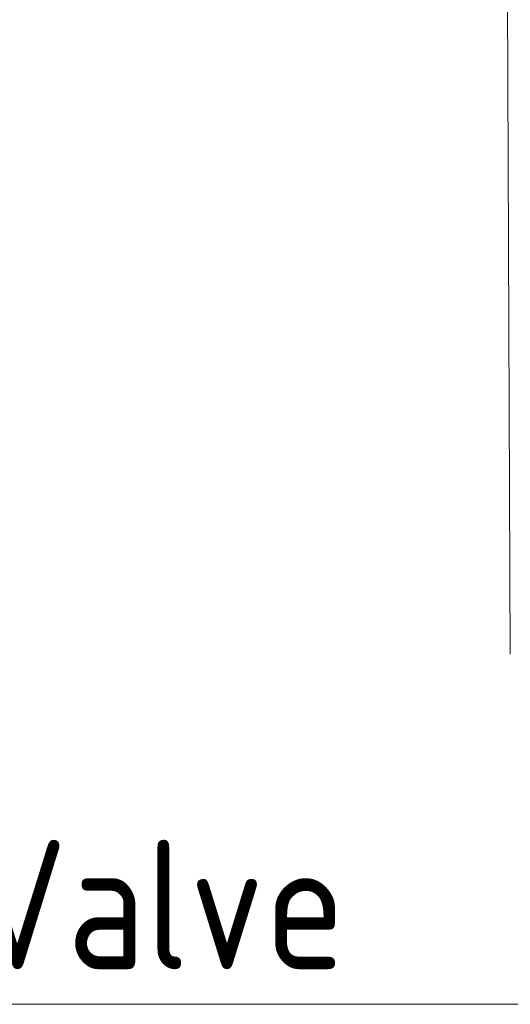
# Model space of a CAD drawing. Header units: millimetres. Extents: x 37142 to 69399, y 2700 to 29257.
# Tile 15 of 85: x 37947 to 38421, y 8641 to 9592. Entities that reach past the tile are written whole.
import ezdxf

# ---------------------------------------------------------------- set-up
doc = ezdxf.new("R2010")
doc.units = ezdxf.units.MM
for name, color, linetype, lineweight in [('G-XREF-____-OTLN', 8, 'Continuous', 9), ('M-EQPM-____-OTLN', 50, 'Continuous', 20), ('P-PIPE-____-IDEN', 2, 'Continuous', 20)]:
    doc.layers.add(name, color=color, linetype=linetype, lineweight=lineweight)
doc.styles.add('GOST Common', font='GOST_Common.ttf', dxfattribs={"width": 0.9, "height": 125})

# ---------------------------------------------------------------- blocks, each defined once
blk = doc.blocks.new('City Class FR - City Class F_iam-V30-3D Отопление Left')
at = {"layer": 'G-XREF-____-OTLN'}
blk.add_line((38418.67, 9649.72), (38421.39, 8979.47), dxfattribs=at)
blk = doc.blocks.new('City Class FR - City Class 25 FR-V31-3D Отопление Left')
blk.add_blockref('City Class FR - City Class F_iam-V30-3D Отопление Left', (0, 0))
blk = doc.blocks.new('ADSK_M_Арматура трубопроводов - ADSK_Наименование_Диаметр условный_15-1652073-3D Отопление Left')
at = {"layer": 'P-PIPE-____-IDEN'}
blk.add_line((37539.96, 8641.08), (38289.96, 8641.08), dxfattribs=at)

msp = doc.modelspace()

# ---------------------------------------------------------------- linework, layer by layer
at = {"layer": 'P-PIPE-____-IDEN'}
msp.add_line((38771.37, 8641.08), (38289.96, 8641.08), dxfattribs=at)
msp.add_line((38771.37, 8641.08), (38289.96, 8641.08), dxfattribs=at)

# ---------------------------------------------------------------- block references
at = {"layer": 'M-EQPM-____-OTLN'}
msp.add_blockref('City Class FR - City Class 25 FR-V31-3D Отопление Left', (0, 0), dxfattribs=at)
at = {"layer": 'P-PIPE-____-IDEN'}
msp.add_blockref('ADSK_M_Арматура трубопроводов - ADSK_Наименование_Диаметр условный_15-1652073-3D Отопление Left', (0, 0), dxfattribs=at)

# ---------------------------------------------------------------- texts
at = {"layer": 'P-PIPE-____-IDEN', "lineweight": 9, "insert": (37562.92, 8800), "char_height": 125, "width": 840.5693, "attachment_point": 1, "style": 'GOST Common'}
msp.add_mtext('PPR Valve', dxfattribs=at)

doc.saveas('drawing.dxf')
